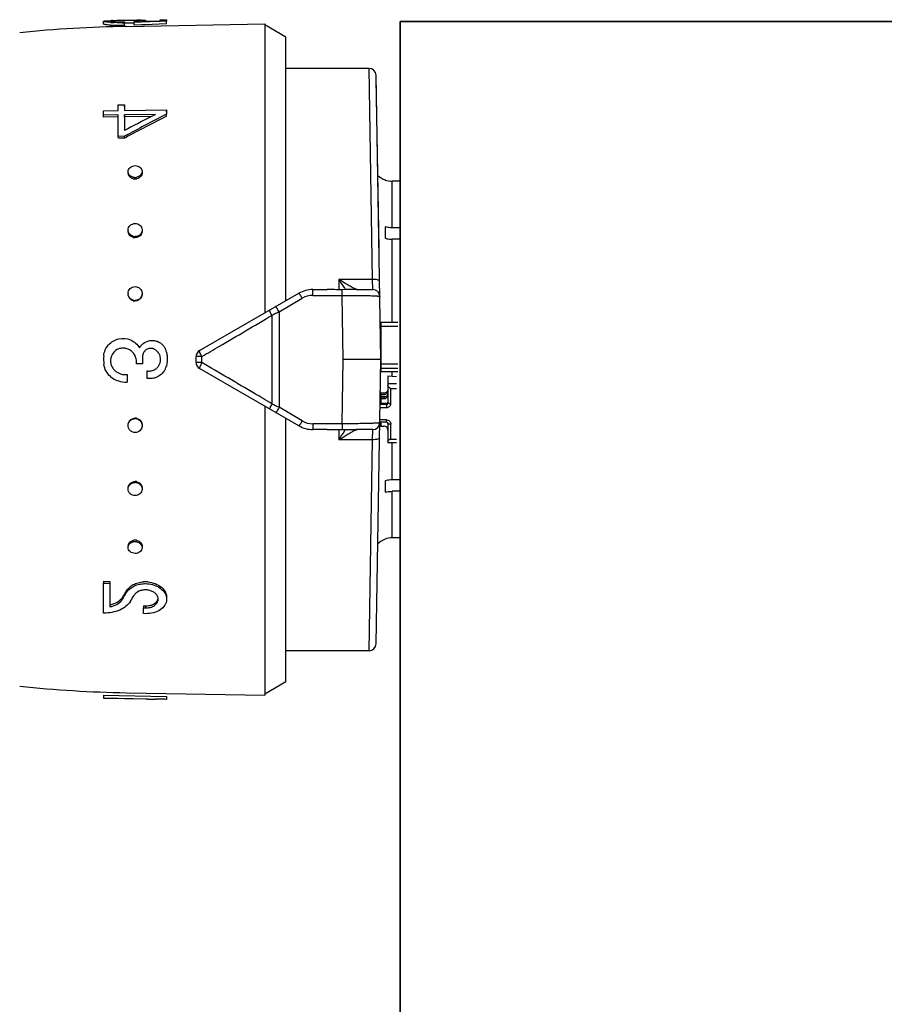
# Model space of a CAD drawing. Header units: millimetres. Extents: x 60394 to 199354, y 20895 to 166073.
# Tile 42 of 256: x 71826 to 71887, y 21610 to 21680. Entities that reach past the tile are written whole.
import ezdxf

# ---------------------------------------------------------------- set-up
doc = ezdxf.new("R2010")
doc.units = ezdxf.units.MM
doc.layers.add('UT_ZAŘÍZENÍ - OT', color=3, linetype='Continuous', lineweight=35)

msp = doc.modelspace()

# ---------------------------------------------------------------- linework, layer by layer
at = {"color": 0, "linetype": 'Continuous'}
for p, q in [((71831.7, 21679.977), (71831.696, 21680.177)), ((71832.333, 21680.223), (71832.348, 21680.224)), ((71832.348, 21680.224), (71832.36, 21680.224)), ((71832.349, 21680.164), (71832.348, 21680.21)), ((71833.262, 21680.237), (71833.14, 21680.235)), ((71833.186, 21680.138), (71833.186, 21680.075)), ((71833.19, 21679.876), (71833.186, 21680.075)), ((71833.263, 21680.037), (71833.188, 21680.036)), ((71833.874, 21680.044), (71833.843, 21680.044)), ((71833.872, 21680.104), (71833.872, 21680.157)), ((71834.302, 21680.12), (71833.872, 21680.104)), ((71833.875, 21679.905), (71833.872, 21680.104)), ((71834.096, 21680.177), (71834.095, 21680.241)), ((71834.389, 21680.123), (71834.302, 21680.12)), ((71834.384, 21680.172), (71834.686, 21680.181)), ((71835.68, 21680.168), (71834.389, 21680.123)), ((71834.533, 21680.176), (71834.533, 21680.191)), ((71834.686, 21680.181), (71835.746, 21680.215)), ((71834.696, 21680.235), (71834.697, 21680.182)), ((71835.747, 21680.171), (71835.68, 21680.168)), ((71835.746, 21680.283), (71836.196, 21680.291)), ((71835.746, 21680.215), (71835.746, 21680.283)), ((71836.196, 21680.186), (71835.747, 21680.171)), ((71836.196, 21680.291), (71836.196, 21680.186)), ((71836.199, 21679.987), (71836.196, 21680.186)), ((71833.332, 21679.813), (71843.2, 21679.986)), ((71834.392, 21679.924), (71833.875, 21679.905)), ((71834.65, 21679.933), (71834.392, 21679.924)), ((71836.199, 21679.987), (71834.65, 21679.933)), ((71843.2, 21679.986), (71843.2, 21659.341)), ((71844.7, 21679.046), (71843.2, 21679.912)), ((71844.7, 21660.207), (71844.7, 21679.046)), ((71850.646, 21676.812), (71844.7, 21676.812)), ((71850.8, 21667.748), (71850.646, 21676.812)), ((71851.5, 21656.012), (71851.145, 21676.321)), ((71851.361, 21663.946), (71851.15, 21676.071)), ((71831.696, 21673.788), (71832.746, 21673.801)), ((71831.696, 21673.477), (71831.696, 21673.788)), ((71832.746, 21674.207), (71833.196, 21674.213)), ((71832.746, 21673.801), (71832.746, 21674.207)), ((71833.196, 21674.213), (71833.196, 21673.807)), ((71833.2, 21674.062), (71833.196, 21674.213)), ((71833.196, 21673.807), (71836.196, 21673.846)), ((71836.196, 21673.846), (71836.196, 21673.534)), ((71836.199, 21673.699), (71836.196, 21673.846)), ((71832.746, 21673.49), (71831.696, 21673.477)), ((71831.7, 21673.333), (71831.696, 21673.477)), ((71832.75, 21673.346), (71831.7, 21673.333)), ((71832.746, 21671.958), (71832.746, 21673.49)), ((71835.41, 21673.524), (71833.196, 21673.496)), ((71833.196, 21673.496), (71833.196, 21672.377)), ((71833.2, 21673.352), (71833.196, 21673.496)), ((71835.117, 21673.376), (71833.2, 21673.352)), ((71833.2, 21673.352), (71833.2, 21672.494)), ((71835.355, 21673.496), (71835.41, 21673.524)), ((71836.196, 21673.534), (71836.14, 21673.506)), ((71836.199, 21673.39), (71836.196, 21673.534)), ((71833.196, 21671.963), (71832.746, 21671.958)), ((71832.75, 21671.827), (71832.746, 21671.958)), ((71833.2, 21671.832), (71832.75, 21671.827)), ((71833.2, 21671.832), (71833.196, 21671.963)), ((71833.252, 21671.86), (71833.2, 21671.832)), ((71851.8, 21668.848), (71851.8, 21668.835)), ((71852.3, 21665.425), (71852.3, 21668.749)), ((71852.87, 21668.749), (71852.3, 21668.749)), ((71850.902, 21661.737), (71850.8, 21667.748)), ((71851.8, 21665.486), (71851.8, 21664.672)), ((71852.918, 21665.425), (71852.3, 21665.425)), ((71852.3, 21658.686), (71852.3, 21664.612)), ((71852.925, 21664.612), (71852.3, 21664.612)), ((71848.5, 21661.737), (71848.5, 21661.003)), ((71850.902, 21661.737), (71848.5, 21661.737)), ((71850.921, 21661.012), (71850.902, 21661.737)), ((71838.55, 21656.656), (71845.63, 21660.744)), ((71844.234, 21659.424), (71845.88, 21660.392)), ((71846.63, 21660.597), (71846.63, 21661.012)), ((71846.63, 21661.012), (71847.657, 21661.012)), ((71846.63, 21660.597), (71848.728, 21660.597)), ((71848.728, 21660.597), (71848.727, 21661.004)), ((71848.8, 21656.012), (71848.728, 21660.597)), ((71849.764, 21661.012), (71850.921, 21661.012)), ((71843.713, 21659.168), (71843.713, 21652.856)), ((71844.234, 21659.424), (71844.234, 21652.6)), ((71851.5, 21658.686), (71851.5, 21655.164)), ((71851.5, 21658.686), (71852.7, 21658.686)), ((71851.5, 21658.402), (71852.7, 21658.402)), ((71838.3, 21655.8), (71838.3, 21656.223)), ((71838.713, 21655.796), (71838.713, 21656.227)), ((71834.486, 21655.709), (71834.036, 21655.709)), ((71848.728, 21651.427), (71848.8, 21656.012)), ((71851.5, 21656.012), (71848.8, 21656.012)), ((71851.145, 21635.703), (71851.5, 21656.012)), ((71851.5, 21655.706), (71852.7, 21655.706)), ((71851.5, 21655.391), (71852.7, 21655.391)), ((71833.376, 21654.94), (71833.376, 21654.406)), ((71834.806, 21654.668), (71834.806, 21655.203)), ((71845.63, 21651.28), (71838.55, 21655.367)), ((71851.5, 21655.164), (71852.7, 21655.164)), ((71852, 21654.837), (71852, 21652.914)), ((71852, 21654.837), (71852.6, 21654.804)), ((71852.3, 21654.821), (71852.3, 21655.164)), ((71852, 21654.306), (71852.6, 21654.306)), ((71851.454, 21653.397), (71851.46, 21653.72)), ((71851.502, 21653.394), (71851.454, 21653.397)), ((71851.454, 21653.363), (71851.863, 21653.363)), ((71851.5, 21653.608), (71851.5, 21653.363)), ((71851.7, 21653.608), (71851.5, 21653.608)), ((71851.5, 21653.51), (71851.7, 21653.51)), ((71851.5, 21653.315), (71851.5, 21652.874)), ((71851.7, 21653.315), (71851.5, 21653.315)), ((71851.7, 21653.608), (71851.7, 21653.51)), ((71851.7, 21653.315), (71851.7, 21653.218)), ((71852.2, 21652.875), (71852.2, 21653.954)), ((71852.2, 21653.954), (71852.6, 21653.954)), ((71843.2, 21652.683), (71843.2, 21632.038)), ((71845.88, 21651.631), (71844.234, 21652.6)), ((71851.44, 21652.581), (71851.9, 21652.581)), ((71851.444, 21652.816), (71851.9, 21652.816)), ((71851.5, 21652.972), (71851.447, 21652.972)), ((71851.5, 21653.168), (71851.45, 21653.168)), ((71851.5, 21653.218), (71851.7, 21653.218)), ((71851.9, 21652.874), (71851.5, 21652.874)), ((71851.9, 21652.874), (71851.9, 21652.581)), ((71844.7, 21632.978), (71844.7, 21651.817)), ((71846.63, 21651.427), (71846.63, 21651.012)), ((71848.728, 21651.427), (71846.63, 21651.427)), ((71848.728, 21651.427), (71848.727, 21651.019)), ((71851.9, 21651.537), (71851.422, 21651.537)), ((71851.9, 21651.698), (71851.425, 21651.698)), ((71851.5, 21651.537), (71851.5, 21651.256)), ((71851.5, 21651.256), (71851.7, 21651.256)), ((71851.9, 21651.537), (71851.9, 21651.698)), ((71852, 21651.443), (71852, 21650.089)), ((71852.2, 21650.325), (71852.2, 21651.404)), ((71847.657, 21651.012), (71846.63, 21651.012)), ((71848.5, 21651.021), (71848.5, 21650.287)), ((71850.921, 21651.012), (71849.764, 21651.012)), ((71850.902, 21650.287), (71850.921, 21651.012)), ((71850.902, 21650.287), (71848.5, 21650.287)), ((71850.8, 21644.276), (71850.902, 21650.287)), ((71852, 21650.089), (71852.6, 21650.089)), ((71852.2, 21650.325), (71852.6, 21650.325)), ((71852.3, 21647.412), (71852.3, 21650.089)), ((71851.8, 21647.351), (71851.8, 21646.538)), ((71852.925, 21647.412), (71852.3, 21647.412)), ((71852.3, 21643.275), (71852.3, 21646.599)), ((71852.918, 21646.599), (71852.3, 21646.599)), ((71850.646, 21635.212), (71850.8, 21644.276)), ((71851.8, 21643.189), (71851.8, 21643.176)), ((71852.87, 21643.275), (71852.3, 21643.275)), ((71851.245, 21641.397), (71851.26, 21642.259)), ((71831.7, 21640.171), (71831.696, 21640.04)), ((71831.696, 21637.897), (71831.696, 21640.04)), ((71831.696, 21640.04), (71832.146, 21640.034)), ((71831.7, 21640.171), (71832.15, 21640.166)), ((71832.15, 21640.166), (71832.146, 21640.034)), ((71832.146, 21640.034), (71832.146, 21638.346)), ((71833.293, 21639.435), (71833.322, 21639.482)), ((71833.322, 21639.482), (71833.318, 21639.344)), ((71833.067, 21639.059), (71833.063, 21638.918)), ((71833.177, 21639.106), (71833.205, 21639.154)), ((71834.549, 21638.414), (71834.546, 21638.268)), ((71834.546, 21637.86), (71834.546, 21638.268)), ((71834.546, 21638.268), (71834.696, 21638.266)), ((71834.696, 21637.858), (71834.546, 21637.86)), ((71834.549, 21638.414), (71834.699, 21638.412)), ((71834.699, 21638.412), (71834.696, 21638.266)), ((71850.646, 21635.212), (71844.7, 21635.212)), ((71844.7, 21632.978), (71843.2, 21632.112)), ((71833.332, 21632.21), (71843.2, 21632.038)), ((71831.7, 21632.026), (71831.696, 21631.826)), ((71831.696, 21631.814), (71831.696, 21631.826)), ((71831.696, 21631.826), (71836.196, 21631.748)), ((71834.846, 21631.76), (71831.696, 21631.814)), ((71831.7, 21632.026), (71836.199, 21631.947)), ((71834.846, 21631.756), (71834.846, 21631.76)), ((71834.846, 21631.756), (71835.409, 21631.746)), ((71836.199, 21631.947), (71836.196, 21631.748)), ((71836.199, 21631.937), (71836.196, 21631.737)), ((71836.196, 21631.748), (71836.196, 21631.737))]:
    msp.add_line(p, q, dxfattribs=at)
for centre, radius, start, end in [((71832.815, 21688.653), 8.577, 265.82558, 266.62577), ((71832.964, 21644.489), 35.74, 91.01238, 91.21551), ((71832.888, 21689.907), 9.833, 266.63176, 267.39596), ((71832.493, 21678.428), 1.789, 94.25337, 94.6326), ((71832.549, 21677.659), 2.559, 93.45872, 94.22835), ((71832.969, 21692.617), 12.544, 270.2757, 270.99142), ((71833.012, 21690.166), 10.03, 270.37671, 270.99382), ((71833.423, 21686.565), 6.424, 274.00652, 274.76218), ((71833.509, 21685.523), 5.379, 274.77014, 275.5791), ((71833.945, 21674.963), 5.28, 88.37447, 89.19799), ((71834.805, 21638.134), 42.126, 90.84632, 91.00332), ((71834.52, 21657.235), 23.023, 90.56986, 90.83886), ((71834.42, 21667.031), 13.227, 90.13111, 90.55891), ((71834.902, 21589.827), 90, 91, 95.86353), ((71832.816, 21688.504), 8.626, 265.85586, 266.65073), ((71832.889, 21689.775), 9.899, 266.65673, 267.41559), ((71850.646, 21676.312), 0.5, 1.00273, 90.00005), ((71883.485, 21579.572), 105.191, 116.74897, 118.55954), ((71883.029, 21578.909), 105.923, 116.89327, 118.06457), ((71883.221, 21579.195), 105.279, 116.52799, 118.3353), ((71880.117, 21584.596), 99.533, 116.72558, 116.87901), ((71833.789, 21669.332), 0.34, 181.83857, 189.22993), ((71833.942, 21669.602), 0.578, 257.40046, 263.77919), ((71833.945, 21669.499), 0.583, 257.43846, 263.79562), ((71833.941, 21669.591), 0.567, 263.76903, 270.51539), ((71833.944, 21669.489), 0.572, 263.78497, 270.51556), ((71833.94, 21669.601), 0.577, 270.61415, 283.65474), ((71833.943, 21669.499), 0.582, 270.61233, 283.61615), ((71834.12, 21669.341), 0.33, 0.0012, 1.80344), ((71852.3, 21670.262), 1.5, 226.64917, 250.52878), ((71852.302, 21670.258), 1.509, 250.58004, 269.92942), ((71833.861, 21665.261), 0.415, 180.00363, 182.62681), ((71833.945, 21665.325), 0.529, 255.90699, 262.90203), ((71833.948, 21665.257), 0.533, 255.94846, 262.92018), ((71833.943, 21665.311), 0.515, 262.89641, 270.33517), ((71833.947, 21665.242), 0.519, 262.91395, 270.33539), ((71834.032, 21665.192), 0.417, 351.68515, 359.95596), ((71869.283, 21674.259), 24.264, 211.06983, 212.81472), ((71865.326, 21671.714), 19.559, 212.83138, 213.19135), ((71833.917, 21660.727), 0.471, 180.01487, 185.18459), ((71846.63, 21659.012), 2, 90, 120), ((71846.631, 21659.118), 1.479, 90.0293, 120.51258), ((71850.921, 21660.512), 0.5, 0.9973, 89.99995), ((71833.947, 21660.737), 0.505, 254.94557, 262.29746), ((71833.951, 21660.706), 0.509, 254.989, 262.3166), ((71833.945, 21660.72), 0.488, 262.29512, 270.14263), ((71833.948, 21660.689), 0.492, 262.31359, 270.14288), ((71951.795, 21440.051), 244.324, 116.11937, 116.25551), ((71851.401, 21657.856), 0.0994, 313.59217, 359.98031), ((71851.4, 21657.868), 0.301, 284.00989, 289.44256), ((71833.093, 21655.949), 0.878, 79.26214, 86.10486), ((71833.083, 21655.9), 0.927, 73.07928, 79.21627), ((71835.055, 21656.234), 0.576, 71.25318, 78.39725), ((71835.135, 21656.311), 1.078, 27.84061, 34.02965), ((71835.14, 21656.313), 1.073, 21.6663, 27.84286), ((71834.358, 21656.012), 2.661, 174.20363, 187.38301), ((71833.079, 21655.862), 0.963, 41.07571, 50.01192), ((71833.073, 21655.858), 0.97, 32.46127, 41.04427), ((71836.782, 21656.012), 2.316, 172.81682, 187.51949), ((71835.057, 21656.241), 0.569, 63.84048, 71.25521), ((71834.932, 21656.005), 0.836, 39.13046, 49.82845), ((71834.939, 21656.01), 0.828, 29.69129, 39.12926), ((71835.157, 21656.32), 1.054, 15.21143, 21.66816), ((71834.245, 21656.073), 1.999, 11.83461, 15.19202), ((71838.8, 21656.223), 0.5, 120, 180), ((71851.4, 21656.24), 0.3, 70.55401, 72.35353), ((71833.087, 21655.906), 0.893, 214.11402, 220.95302), ((71834.935, 21656.013), 0.831, 307.97112, 320.9467), ((71834.928, 21656.02), 0.841, 320.92395, 328.11089), ((71834.991, 21655.867), 1.23, 330.55262, 339.45926), ((71835.037, 21655.849), 1.181, 339.47291, 345.3977), ((71838.8, 21655.8), 0.5, 180, 240), ((71833.259, 21656.046), 1.644, 229.79423, 274.1007), ((71833.257, 21656.055), 1.119, 220.98571, 227.22441), ((71833.258, 21656.038), 1.104, 269.87405, 276.1358), ((71834.948, 21655.975), 0.785, 259.56156, 266.77563), ((71834.977, 21655.874), 1.247, 328.36326, 330.5708), ((71851.71, 21653.805), 0.29, 325.94596, 359.95559), ((71951.795, 21871.973), 244.324, 243.74449, 243.88063), ((71833.944, 21651.303), 0.489, 81.95126, 89.79291), ((71833.948, 21651.334), 0.493, 81.96974, 89.79318), ((71833.942, 21651.285), 0.507, 74.61727, 81.95392), ((71833.945, 21651.316), 0.51, 74.66061, 81.97306), ((71833.965, 21651.294), 0.481, 352.20997, 354.91531), ((71846.63, 21653.012), 2, 240, 270), ((71846.631, 21652.905), 1.479, 239.48743, 269.97069), ((71850.921, 21651.512), 0.5, 270, 359), ((71851.912, 21651.443), 0.0882, 0.03691, 8.66078), ((71869.204, 21637.814), 24.171, 147.18194, 148.9335), ((71865.668, 21640.087), 19.968, 146.8123, 147.16491), ((71833.943, 21646.712), 0.516, 82.18024, 89.60747), ((71833.946, 21646.78), 0.52, 82.19776, 89.60771), ((71833.94, 21646.695), 0.533, 75.22208, 82.18643), ((71833.944, 21646.763), 0.537, 75.26335, 82.20456), ((71833.789, 21642.692), 0.34, 170.77007, 178.16143), ((71833.941, 21642.426), 0.574, 89.52764, 102.6205), ((71833.945, 21642.528), 0.579, 90.47615, 102.57666), ((71833.944, 21642.544), 0.563, 89.46365, 90.42767), ((71833.941, 21642.431), 0.569, 82.70603, 89.43816), ((71833.944, 21642.533), 0.574, 82.72194, 89.43835), ((71833.939, 21642.416), 0.584, 76.3765, 82.71678), ((71833.942, 21642.519), 0.588, 76.41423, 82.73319), ((71852.3, 21641.762), 1.5, 109.47122, 133.35083), ((71852.302, 21641.765), 1.509, 90.07058, 109.41996), ((71834.12, 21642.682), 0.33, 358.19656, 359.9988), ((71834.677, 21638.188), 1.949, 89.34777, 93.68224), ((71834.676, 21638.156), 1.981, 84.74512, 89.3338), ((71795.124, 21662.246), 44.466, 328.57088, 328.85214), ((71793.772, 21663.063), 46.046, 328.85211, 329.1259), ((71792.924, 21663.231), 46.929, 329.13232, 329.40315), ((71834.186, 21638.83), 1.009, 142.68913, 149.33475), ((71834.281, 21638.757), 1.129, 136.6726, 142.69573), ((71832.198, 21639.606), 1.027, 315.49883, 321.71461), ((71832.276, 21639.544), 0.927, 321.71489, 328.50896), ((71794.646, 21662.2), 44.921, 328.78337, 329.0635), ((71795.392, 21662.127), 44.808, 328.5423, 329.17295), ((71835.138, 21638.888), 0.458, 358.60453, 6.96692), ((71831.762, 21640.216), 1.908, 281.62893, 285.76186), ((71850.646, 21635.712), 0.5, 270, 359), ((71834.902, 21722.197), 90, 264.13647, 269)]:
    msp.add_arc(centre, radius, start, end, dxfattribs=at)
at = {"color": 0, "linetype": 'Continuous', "extrusion": (0, 0, -1)}
for centre, major_axis, ratio, start_param, end_param in [((71852.2, 21654.189), (0, -0.235), 0.85043, 0, 1.570796), ((71852.2, 21650.168), (0.2, 0), 0.785695, 3.141593, 4.712389)]:
    msp.add_ellipse(centre, major_axis=major_axis, ratio=ratio, start_param=start_param, end_param=end_param, dxfattribs=at)
at = {"color": 0, "linetype": 'Continuous'}
for points, knots in [([(71831.696, 21680.177), (71831.696, 21680.18), (71831.704, 21680.186), (71831.711, 21680.189), (71831.716, 21680.19)], [0, 0, 0, 0, 0.34526, 1, 1, 1, 1]), ([(71832.19, 21680.099), (71832.121, 21680.104), (71832.023, 21680.113), (71831.901, 21680.127), (71831.83, 21680.137), (71831.775, 21680.147), (71831.733, 21680.157), (71831.71, 21680.164), (71831.696, 21680.173), (71831.696, 21680.177)], [0, 0, 0, 0, 0.415889, 0.585993, 0.728367, 0.841268, 0.923827, 0.975949, 1, 1, 1, 1]), ([(71831.716, 21680.19), (71831.72, 21680.191), (71831.74, 21680.197), (71831.76, 21680.2), (71831.776, 21680.202)], [0, 0, 0, 0, 0.194984, 1, 1, 1, 1]), ([(71831.776, 21680.202), (71831.832, 21680.209), (71831.976, 21680.215), (71832.119, 21680.219), (71832.206, 21680.221)], [0, 0, 0, 0, 0.393124, 1, 1, 1, 1]), ([(71832.348, 21680.21), (71832.333, 21680.209), (71832.307, 21680.207), (71832.274, 21680.202), (71832.253, 21680.198), (71832.241, 21680.194), (71832.239, 21680.191)], [0, 0, 0, 0, 0.402142, 0.703286, 0.901798, 1, 1, 1, 1]), ([(71832.239, 21680.191), (71832.239, 21680.191), (71832.239, 21680.19), (71832.239, 21680.19), (71832.239, 21680.189)], [0, 0, 0, 0, 0.519614, 1, 1, 1, 1]), ([(71832.239, 21680.189), (71832.239, 21680.188), (71832.244, 21680.184), (71832.26, 21680.178), (71832.298, 21680.17), (71832.36, 21680.162), (71832.409, 21680.158), (71832.438, 21680.155)], [0, 0, 0, 0, 0.026104, 0.078509, 0.271488, 0.580502, 1, 1, 1, 1]), ([(71833.14, 21680.235), (71833.001, 21680.233), (71832.752, 21680.227), (71832.503, 21680.22), (71832.394, 21680.214)], [0, 0, 0, 0, 0.5608, 1, 1, 1, 1]), ([(71832.438, 21680.155), (71832.481, 21680.152), (71832.694, 21680.138), (71832.908, 21680.135), (71833.078, 21680.136)], [0, 0, 0, 0, 0.202928, 1, 1, 1, 1]), ([(71833.03, 21680.073), (71832.978, 21680.073), (71832.782, 21680.073), (71832.586, 21680.078), (71832.441, 21680.084)], [0, 0, 0, 0, 0.261385, 1, 1, 1, 1]), ([(71833.841, 21680.243), (71833.796, 21680.243), (71833.604, 21680.243), (71833.411, 21680.24), (71833.262, 21680.237)], [0, 0, 0, 0, 0.228486, 1, 1, 1, 1]), ([(71833.843, 21680.044), (71833.798, 21680.043), (71833.605, 21680.043), (71833.412, 21680.04), (71833.263, 21680.037)], [0, 0, 0, 0, 0.228577, 1, 1, 1, 1]), ([(71834.019, 21680.242), (71834.005, 21680.243), (71833.946, 21680.243), (71833.886, 21680.243), (71833.841, 21680.243)], [0, 0, 0, 0, 0.229978, 1, 1, 1, 1]), ([(71834.032, 21680.17), (71834.07, 21680.174), (71834.136, 21680.181), (71834.211, 21680.192), (71834.256, 21680.201), (71834.279, 21680.207), (71834.292, 21680.212), (71834.298, 21680.217), (71834.298, 21680.219)], [0, 0, 0, 0, 0.416564, 0.727805, 0.840468, 0.923103, 0.975235, 1, 1, 1, 1]), ([(71834.206, 21680.236), (71834.198, 21680.237), (71834.161, 21680.239), (71834.124, 21680.24), (71834.095, 21680.241)], [0, 0, 0, 0, 0.216654, 1, 1, 1, 1]), ([(71834.274, 21680.229), (71834.27, 21680.23), (71834.247, 21680.233), (71834.224, 21680.235), (71834.206, 21680.236)], [0, 0, 0, 0, 0.191517, 1, 1, 1, 1]), ([(71834.298, 21680.219), (71834.298, 21680.222), (71834.288, 21680.227), (71834.28, 21680.228), (71834.274, 21680.229)], [0, 0, 0, 0, 0.306489, 1, 1, 1, 1]), ([(71834.533, 21680.191), (71834.522, 21680.19), (71834.472, 21680.182), (71834.423, 21680.176), (71834.384, 21680.172)], [0, 0, 0, 0, 0.219199, 1, 1, 1, 1]), ([(71834.39, 21680.258), (71834.405, 21680.258), (71834.457, 21680.258), (71834.509, 21680.257), (71834.546, 21680.256)], [0, 0, 0, 0, 0.28218, 1, 1, 1, 1]), ([(71834.696, 21680.235), (71834.696, 21680.23), (71834.678, 21680.222), (71834.65, 21680.213), (71834.597, 21680.202), (71834.556, 21680.195), (71834.533, 21680.191)], [0, 0, 0, 0, 0.080473, 0.272652, 0.58028, 1, 1, 1, 1]), ([(71834.546, 21680.256), (71834.557, 21680.256), (71834.59, 21680.254), (71834.623, 21680.252), (71834.646, 21680.249)], [0, 0, 0, 0, 0.312325, 1, 1, 1, 1]), ([(71834.646, 21680.249), (71834.659, 21680.248), (71834.675, 21680.246), (71834.691, 21680.241), (71834.696, 21680.237), (71834.696, 21680.235)], [0, 0, 0, 0, 0.708486, 0.898996, 1, 1, 1, 1]), ([(71832.192, 21679.9), (71832.123, 21679.905), (71832.025, 21679.914), (71831.904, 21679.928), (71831.833, 21679.938), (71831.778, 21679.947), (71831.737, 21679.957), (71831.713, 21679.965), (71831.7, 21679.973), (71831.7, 21679.977)], [0, 0, 0, 0, 0.416026, 0.586157, 0.728535, 0.841423, 0.923955, 0.976034, 1, 1, 1, 1]), ([(71833.19, 21679.876), (71833.125, 21679.875), (71832.876, 21679.873), (71832.626, 21679.877), (71832.443, 21679.886)], [0, 0, 0, 0, 0.261104, 1, 1, 1, 1]), ([(71833.446, 21669.432), (71833.445, 21669.488), (71833.471, 21669.604), (71833.583, 21669.748), (71833.751, 21669.841), (71833.88, 21669.864), (71833.946, 21669.865)], [0, 0, 0, 0, 0.229393, 0.470966, 0.729703, 1, 1, 1, 1]), ([(71833.946, 21669.865), (71834.01, 21669.865), (71834.135, 21669.846), (71834.299, 21669.762), (71834.413, 21669.628), (71834.444, 21669.517), (71834.446, 21669.463)], [0, 0, 0, 0, 0.270385, 0.528616, 0.769944, 1, 1, 1, 1]), ([(71834.446, 21669.463), (71834.447, 21669.415), (71834.429, 21669.316), (71834.375, 21669.231), (71834.342, 21669.194)], [0, 0, 0, 0, 0.488775, 1, 1, 1, 1]), ([(71833.55, 21669.186), (71833.519, 21669.22), (71833.469, 21669.297), (71833.448, 21669.388), (71833.446, 21669.432)], [0, 0, 0, 0, 0.509651, 1, 1, 1, 1]), ([(71833.819, 21668.931), (71833.729, 21668.951), (71833.561, 21669.03), (71833.467, 21669.195), (71833.454, 21669.278)], [0, 0, 0, 0, 0.524629, 1, 1, 1, 1]), ([(71833.816, 21669.038), (71833.79, 21669.044), (71833.692, 21669.073), (71833.601, 21669.13), (71833.55, 21669.186)], [0, 0, 0, 0, 0.260211, 1, 1, 1, 1]), ([(71834.342, 21669.194), (71834.325, 21669.175), (71834.25, 21669.104), (71834.152, 21669.059), (71834.076, 21669.04)], [0, 0, 0, 0, 0.24218, 1, 1, 1, 1]), ([(71834.449, 21669.341), (71834.449, 21669.249), (71834.364, 21669.053), (71834.18, 21668.957), (71834.08, 21668.933)], [0, 0, 0, 0, 0.47302, 1, 1, 1, 1]), ([(71833.446, 21665.261), (71833.446, 21665.322), (71833.474, 21665.446), (71833.585, 21665.602), (71833.752, 21665.704), (71833.881, 21665.729), (71833.946, 21665.729)], [0, 0, 0, 0, 0.241806, 0.488407, 0.741812, 1, 1, 1, 1]), ([(71833.514, 21665.028), (71833.504, 21665.044), (71833.468, 21665.111), (71833.449, 21665.186), (71833.447, 21665.242)], [0, 0, 0, 0, 0.253103, 1, 1, 1, 1]), ([(71833.946, 21665.729), (71834.069, 21665.73), (71834.263, 21665.663), (71834.411, 21665.465), (71834.443, 21665.346), (71834.446, 21665.287)], [0, 0, 0, 0, 0.507384, 0.755665, 1, 1, 1, 1]), ([(71834.446, 21665.287), (71834.448, 21665.236), (71834.438, 21665.168), (71834.414, 21665.104), (71834.407, 21665.089)], [0, 0, 0, 0, 0.747031, 1, 1, 1, 1]), ([(71852.3, 21665.425), (71852.257, 21665.425), (71852.089, 21665.43), (71851.922, 21665.455), (71851.8, 21665.486)], [0, 0, 0, 0, 0.252472, 1, 1, 1, 1]), ([(71833.819, 21664.739), (71833.727, 21664.762), (71833.554, 21664.857), (71833.467, 21665.035), (71833.454, 21665.125)], [0, 0, 0, 0, 0.510101, 1, 1, 1, 1]), ([(71833.816, 21664.812), (71833.754, 21664.827), (71833.635, 21664.88), (71833.546, 21664.975), (71833.514, 21665.028)], [0, 0, 0, 0, 0.506643, 1, 1, 1, 1]), ([(71834.407, 21665.089), (71834.378, 21665.022), (71834.285, 21664.9), (71834.148, 21664.832), (71834.076, 21664.813)], [0, 0, 0, 0, 0.492845, 1, 1, 1, 1]), ([(71834.445, 21665.132), (71834.432, 21665.041), (71834.345, 21664.862), (71834.172, 21664.765), (71834.08, 21664.741)], [0, 0, 0, 0, 0.489899, 1, 1, 1, 1]), ([(71851.8, 21664.672), (71851.84, 21664.662), (71852.005, 21664.627), (71852.173, 21664.612), (71852.3, 21664.612)], [0, 0, 0, 0, 0.247091, 1, 1, 1, 1]), ([(71849.621, 21661.076), (71849.537, 21661.116), (71849.36, 21661.209), (71848.984, 21661.425), (71848.695, 21661.607), (71848.5, 21661.737)], [0, 0, 0, 0, 0.213248, 0.460801, 1, 1, 1, 1]), ([(71851.402, 21661.608), (71851.402, 21661.617), (71851.393, 21661.64), (71851.36, 21661.663), (71851.313, 21661.685), (71851.224, 21661.713), (71851.084, 21661.733), (71850.966, 21661.738), (71850.902, 21661.737)], [0, 0, 0, 0, 0.054454, 0.124226, 0.220024, 0.341181, 0.645763, 1, 1, 1, 1]), ([(71833.446, 21660.727), (71833.446, 21660.853), (71833.554, 21661.117), (71833.819, 21661.222), (71833.946, 21661.223)], [0, 0, 0, 0, 0.49811, 1, 1, 1, 1]), ([(71833.946, 21661.223), (71834.067, 21661.223), (71834.317, 21661.132), (71834.434, 21660.891), (71834.444, 21660.772)], [0, 0, 0, 0, 0.501804, 1, 1, 1, 1]), ([(71849.699, 21661.04), (71849.693, 21661.043), (71849.667, 21661.054), (71849.641, 21661.066), (71849.621, 21661.076)], [0, 0, 0, 0, 0.229765, 1, 1, 1, 1]), ([(71849.73, 21661.028), (71849.728, 21661.029), (71849.717, 21661.033), (71849.707, 21661.037), (71849.699, 21661.04)], [0, 0, 0, 0, 0.235586, 1, 1, 1, 1]), ([(71849.789, 21661.012), (71849.781, 21661.012), (71849.761, 21661.017), (71849.742, 21661.023), (71849.73, 21661.028)], [0, 0, 0, 0, 0.393757, 1, 1, 1, 1]), ([(71833.819, 21660.214), (71833.736, 21660.237), (71833.579, 21660.323), (71833.49, 21660.479), (71833.467, 21660.561)], [0, 0, 0, 0, 0.50198, 1, 1, 1, 1]), ([(71833.816, 21660.249), (71833.743, 21660.269), (71833.604, 21660.34), (71833.514, 21660.468), (71833.485, 21660.537)], [0, 0, 0, 0, 0.50114, 1, 1, 1, 1]), ([(71834.428, 21660.601), (71834.406, 21660.519), (71834.317, 21660.362), (71834.159, 21660.273), (71834.076, 21660.25)], [0, 0, 0, 0, 0.49918, 1, 1, 1, 1]), ([(71834.445, 21660.628), (71834.432, 21660.533), (71834.348, 21660.346), (71834.173, 21660.241), (71834.08, 21660.215)], [0, 0, 0, 0, 0.498032, 1, 1, 1, 1]), ([(71845.88, 21660.392), (71845.86, 21660.412), (71845.828, 21660.46), (71845.794, 21660.534), (71845.755, 21660.597), (71845.717, 21660.648), (71845.686, 21660.69), (71845.661, 21660.721), (71845.646, 21660.737), (71845.633, 21660.746), (71845.63, 21660.744)], [0, 0, 0, 0, 0.198142, 0.388892, 0.560134, 0.707991, 0.828678, 0.918542, 0.975091, 1, 1, 1, 1]), ([(71848.727, 21661.004), (71848.548, 21661.002), (71848.191, 21661.003), (71847.834, 21661.012), (71847.657, 21661.012)], [0, 0, 0, 0, 0.502804, 1, 1, 1, 1]), ([(71849.764, 21661.012), (71849.684, 21661.012), (71849.338, 21661.011), (71848.993, 21661.007), (71848.727, 21661.004)], [0, 0, 0, 0, 0.230893, 1, 1, 1, 1]), ([(71848.728, 21660.597), (71848.904, 21660.598), (71849.249, 21660.598), (71849.749, 21660.595), (71850.21, 21660.589), (71850.56, 21660.582), (71850.808, 21660.574), (71850.964, 21660.568), (71851.099, 21660.562), (71851.21, 21660.555), (71851.298, 21660.547), (71851.362, 21660.54), (71851.4, 21660.533), (71851.416, 21660.527), (71851.421, 21660.522), (71851.421, 21660.521)], [0, 0, 0, 0, 0.195605, 0.383531, 0.55643, 0.707585, 0.773165, 0.831259, 0.881323, 0.92293, 0.955723, 0.979458, 0.994025, 0.997954, 1, 1, 1, 1]), ([(71844.234, 21659.424), (71844.204, 21659.474), (71844.161, 21659.545), (71844.105, 21659.635), (71844.068, 21659.69), (71844.038, 21659.735), (71844.014, 21659.767), (71843.997, 21659.785), (71843.989, 21659.793), (71843.985, 21659.794), (71843.984, 21659.793)], [0, 0, 0, 0, 0.387648, 0.559336, 0.708365, 0.829964, 0.920373, 0.976704, 0.992026, 1, 1, 1, 1]), ([(71838.713, 21656.227), (71839.129, 21656.472), (71840.795, 21657.452), (71842.462, 21658.432), (71843.713, 21659.168)], [0, 0, 0, 0, 0.249365, 1, 1, 1, 1]), ([(71843.713, 21659.168), (71843.687, 21659.214), (71843.65, 21659.283), (71843.607, 21659.37), (71843.582, 21659.425), (71843.563, 21659.47), (71843.551, 21659.505), (71843.546, 21659.527), (71843.546, 21659.541), (71843.55, 21659.543)], [0, 0, 0, 0, 0.389691, 0.560136, 0.707341, 0.827183, 0.916538, 0.973346, 1, 1, 1, 1]), ([(71831.71, 21656.281), (71831.725, 21656.423), (71831.8, 21656.705), (71832.106, 21657.193), (71832.757, 21657.585), (71833.513, 21657.51), (71833.997, 21657.197), (71834.183, 21656.973), (71834.256, 21656.85)], [0, 0, 0, 0, 0.125806, 0.251598, 0.500158, 0.748611, 0.874302, 1, 1, 1, 1]), ([(71833.152, 21656.825), (71833.069, 21656.83), (71832.899, 21656.818), (71832.581, 21656.702), (71832.327, 21656.453), (71832.204, 21656.136), (71832.178, 21655.881), (71832.224, 21655.629), (71832.3, 21655.475), (71832.348, 21655.405)], [0, 0, 0, 0, 0.124702, 0.249421, 0.497433, 0.62303, 0.748788, 0.874419, 1, 1, 1, 1]), ([(71834.256, 21656.85), (71834.344, 21657.002), (71834.6, 21657.265), (71835.038, 21657.394), (71835.39, 21657.362), (71835.641, 21657.272), (71835.862, 21657.122), (71835.979, 21656.987), (71836.029, 21656.914)], [0, 0, 0, 0, 0.249691, 0.498274, 0.623384, 0.748679, 0.874168, 1, 1, 1, 1]), ([(71835.171, 21656.798), (71835.094, 21656.814), (71834.932, 21656.814), (71834.711, 21656.714), (71834.547, 21656.535), (71834.494, 21656.38), (71834.484, 21656.301)], [0, 0, 0, 0, 0.248903, 0.498305, 0.748695, 1, 1, 1, 1]), ([(71834.036, 21655.709), (71834.053, 21655.824), (71834.043, 21656.061), (71833.954, 21656.281), (71833.892, 21656.379)], [0, 0, 0, 0, 0.500135, 1, 1, 1, 1]), ([(71835.642, 21655.576), (71835.681, 21655.638), (71835.742, 21655.775), (71835.775, 21655.996), (71835.75, 21656.218), (71835.695, 21656.357), (71835.658, 21656.421)], [0, 0, 0, 0, 0.249892, 0.499949, 0.75024, 1, 1, 1, 1]), ([(71836.202, 21656.483), (71836.218, 21656.406), (71836.264, 21656.097), (71836.239, 21655.778), (71836.18, 21655.551)], [0, 0, 0, 0, 0.250786, 1, 1, 1, 1]), ([(71838.713, 21656.227), (71838.685, 21656.227), (71838.631, 21656.227), (71838.552, 21656.227), (71838.482, 21656.226), (71838.421, 21656.226), (71838.377, 21656.225), (71838.348, 21656.225), (71838.331, 21656.225), (71838.318, 21656.224), (71838.308, 21656.224), (71838.304, 21656.223), (71838.3, 21656.224), (71838.3, 21656.223)], [0, 0, 0, 0, 0.203374, 0.394866, 0.56769, 0.716771, 0.837685, 0.88646, 0.926896, 0.958626, 0.981467, 0.99529, 1, 1, 1, 1]), ([(71838.713, 21656.227), (71838.684, 21656.279), (71838.634, 21656.374), (71838.576, 21656.502), (71838.547, 21656.591), (71838.54, 21656.637), (71838.545, 21656.654), (71838.55, 21656.656)], [0, 0, 0, 0, 0.377895, 0.69297, 0.905251, 0.965919, 1, 1, 1, 1]), ([(71832.198, 21654.79), (71832.068, 21654.9), (71831.849, 21655.171), (71831.74, 21655.501), (71831.719, 21655.67)], [0, 0, 0, 0, 0.49938, 1, 1, 1, 1]), ([(71838.713, 21655.796), (71838.685, 21655.796), (71838.631, 21655.797), (71838.552, 21655.797), (71838.482, 21655.797), (71838.421, 21655.798), (71838.377, 21655.798), (71838.348, 21655.799), (71838.331, 21655.799), (71838.318, 21655.8), (71838.308, 21655.799), (71838.304, 21655.801), (71838.3, 21655.8), (71838.3, 21655.8)], [0, 0, 0, 0, 0.203374, 0.394866, 0.56769, 0.716771, 0.837685, 0.88646, 0.926896, 0.958626, 0.981467, 0.99529, 1, 1, 1, 1]), ([(71838.713, 21655.796), (71838.684, 21655.745), (71838.634, 21655.649), (71838.576, 21655.521), (71838.547, 21655.433), (71838.54, 21655.386), (71838.545, 21655.37), (71838.55, 21655.367)], [0, 0, 0, 0, 0.377895, 0.69297, 0.905251, 0.965919, 1, 1, 1, 1]), ([(71843.713, 21652.856), (71843.295, 21653.102), (71841.628, 21654.081), (71839.962, 21655.062), (71838.713, 21655.796)], [0, 0, 0, 0, 0.250578, 1, 1, 1, 1]), ([(71832.497, 21655.233), (71832.599, 21655.139), (71832.839, 21654.987), (71833.118, 21654.934), (71833.256, 21654.934)], [0, 0, 0, 0, 0.500561, 1, 1, 1, 1]), ([(71836.038, 21655.22), (71835.976, 21655.119), (71835.821, 21654.933), (71835.515, 21654.736), (71835.166, 21654.64), (71834.923, 21654.646), (71834.806, 21654.668)], [0, 0, 0, 0, 0.249964, 0.499879, 0.749906, 1, 1, 1, 1]), ([(71834.904, 21655.191), (71835, 21655.186), (71835.196, 21655.209), (71835.371, 21655.3), (71835.446, 21655.359)], [0, 0, 0, 0, 0.50069, 1, 1, 1, 1]), ([(71852, 21653.902), (71852, 21653.864), (71851.984, 21653.786), (71851.917, 21653.688), (71851.818, 21653.623), (71851.739, 21653.608), (71851.7, 21653.608)], [0, 0, 0, 0, 0.247784, 0.496832, 0.747734, 1, 1, 1, 1]), ([(71851.7, 21653.51), (71851.749, 21653.51), (71851.847, 21653.534), (71851.923, 21653.602), (71851.95, 21653.642)], [0, 0, 0, 0, 0.501963, 1, 1, 1, 1]), ([(71852, 21653.609), (71852, 21653.571), (71851.984, 21653.493), (71851.917, 21653.396), (71851.818, 21653.33), (71851.739, 21653.315), (71851.7, 21653.315)], [0, 0, 0, 0, 0.247784, 0.496832, 0.747734, 1, 1, 1, 1]), ([(71851.7, 21653.218), (71851.739, 21653.218), (71851.818, 21653.233), (71851.917, 21653.298), (71851.984, 21653.396), (71852, 21653.474), (71852, 21653.512)], [0, 0, 0, 0, 0.252266, 0.503168, 0.752216, 1, 1, 1, 1]), ([(71843.713, 21652.856), (71843.687, 21652.809), (71843.65, 21652.741), (71843.607, 21652.654), (71843.582, 21652.599), (71843.563, 21652.554), (71843.551, 21652.518), (71843.546, 21652.497), (71843.546, 21652.483), (71843.55, 21652.481)], [0, 0, 0, 0, 0.389693, 0.560138, 0.707342, 0.827185, 0.916539, 0.973347, 1, 1, 1, 1]), ([(71844.234, 21652.6), (71844.204, 21652.55), (71844.161, 21652.478), (71844.105, 21652.389), (71844.068, 21652.333), (71844.038, 21652.289), (71844.014, 21652.257), (71843.997, 21652.238), (71843.989, 21652.231), (71843.985, 21652.23), (71843.984, 21652.23)], [0, 0, 0, 0, 0.387648, 0.559336, 0.708365, 0.829964, 0.920373, 0.976704, 0.992026, 1, 1, 1, 1]), ([(71851.9, 21652.874), (71851.912, 21652.874), (71851.936, 21652.879), (71851.967, 21652.897), (71851.99, 21652.925), (71851.997, 21652.948), (71851.999, 21652.959)], [0, 0, 0, 0, 0.251925, 0.502849, 0.751924, 1, 1, 1, 1]), ([(71851.9, 21652.816), (71851.913, 21652.816), (71851.939, 21652.821), (71851.972, 21652.843), (71851.995, 21652.875), (71852, 21652.901), (71852, 21652.914)], [0, 0, 0, 0, 0.252236, 0.503168, 0.752245, 1, 1, 1, 1]), ([(71851.9, 21652.581), (71851.939, 21652.581), (71852.018, 21652.596), (71852.117, 21652.661), (71852.184, 21652.759), (71852.2, 21652.837), (71852.2, 21652.875)], [0, 0, 0, 0, 0.252255, 0.503168, 0.752226, 1, 1, 1, 1]), ([(71852, 21652.914), (71852, 21652.911), (71852.003, 21652.906), (71852.009, 21652.902), (71852.019, 21652.897), (71852.035, 21652.891), (71852.06, 21652.886), (71852.09, 21652.881), (71852.137, 21652.876), (71852.174, 21652.875), (71852.2, 21652.875)], [0, 0, 0, 0, 0.040706, 0.069574, 0.105554, 0.199505, 0.321626, 0.468167, 0.634164, 1, 1, 1, 1]), ([(71833.946, 21650.801), (71833.878, 21650.801), (71833.74, 21650.831), (71833.567, 21650.952), (71833.46, 21651.133), (71833.442, 21651.272), (71833.448, 21651.339)], [0, 0, 0, 0, 0.25144, 0.501784, 0.751362, 1, 1, 1, 1]), ([(71833.467, 21651.463), (71833.49, 21651.545), (71833.579, 21651.7), (71833.736, 21651.787), (71833.819, 21651.809)], [0, 0, 0, 0, 0.49802, 1, 1, 1, 1]), ([(71833.485, 21651.486), (71833.514, 21651.556), (71833.604, 21651.683), (71833.743, 21651.755), (71833.816, 21651.774)], [0, 0, 0, 0, 0.49886, 1, 1, 1, 1]), ([(71834.442, 21651.229), (71834.434, 21651.171), (71834.396, 21651.056), (71834.283, 21650.914), (71834.126, 21650.823), (71834.006, 21650.801), (71833.946, 21650.801)], [0, 0, 0, 0, 0.249231, 0.498303, 0.748586, 1, 1, 1, 1]), ([(71834.076, 21651.774), (71834.159, 21651.751), (71834.317, 21651.662), (71834.406, 21651.505), (71834.428, 21651.422)], [0, 0, 0, 0, 0.50082, 1, 1, 1, 1]), ([(71834.08, 21651.808), (71834.173, 21651.783), (71834.348, 21651.678), (71834.432, 21651.491), (71834.445, 21651.396)], [0, 0, 0, 0, 0.501968, 1, 1, 1, 1]), ([(71845.88, 21651.631), (71845.859, 21651.611), (71845.828, 21651.563), (71845.794, 21651.489), (71845.755, 21651.426), (71845.717, 21651.375), (71845.686, 21651.334), (71845.661, 21651.303), (71845.646, 21651.286), (71845.633, 21651.278), (71845.63, 21651.28)], [0, 0, 0, 0, 0.198108, 0.388908, 0.560156, 0.708001, 0.828682, 0.918545, 0.975091, 1, 1, 1, 1]), ([(71851.421, 21651.503), (71851.421, 21651.501), (71851.416, 21651.497), (71851.4, 21651.491), (71851.362, 21651.484), (71851.298, 21651.476), (71851.21, 21651.469), (71851.099, 21651.462), (71850.964, 21651.455), (71850.808, 21651.449), (71850.56, 21651.442), (71850.21, 21651.435), (71849.749, 21651.429), (71849.249, 21651.426), (71848.904, 21651.426), (71848.728, 21651.427)], [0, 0, 0, 0, 0.002046, 0.005975, 0.020542, 0.044277, 0.07707, 0.118677, 0.168741, 0.226835, 0.292415, 0.44357, 0.616469, 0.804395, 1, 1, 1, 1]), ([(71852, 21650.962), (71852, 21651), (71851.984, 21651.078), (71851.917, 21651.176), (71851.818, 21651.241), (71851.739, 21651.256), (71851.7, 21651.256)], [0, 0, 0, 0, 0.247784, 0.496832, 0.747734, 1, 1, 1, 1]), ([(71851.9, 21651.698), (71851.939, 21651.698), (71852.018, 21651.683), (71852.117, 21651.617), (71852.184, 21651.52), (71852.2, 21651.442), (71852.2, 21651.404)], [0, 0, 0, 0, 0.252255, 0.503168, 0.752226, 1, 1, 1, 1]), ([(71851.9, 21651.537), (71851.912, 21651.537), (71851.937, 21651.533), (71851.968, 21651.514), (71851.99, 21651.488), (71851.997, 21651.467), (71851.999, 21651.456)], [0, 0, 0, 0, 0.26767, 0.525516, 0.768461, 1, 1, 1, 1]), ([(71852, 21651.443), (71852, 21651.44), (71852.003, 21651.435), (71852.009, 21651.431), (71852.019, 21651.426), (71852.035, 21651.42), (71852.06, 21651.414), (71852.09, 21651.41), (71852.137, 21651.405), (71852.174, 21651.404), (71852.2, 21651.404)], [0, 0, 0, 0, 0.040706, 0.069574, 0.105554, 0.199505, 0.321626, 0.468167, 0.634164, 1, 1, 1, 1]), ([(71847.657, 21651.012), (71847.834, 21651.012), (71848.191, 21651.02), (71848.548, 21651.021), (71848.727, 21651.019)], [0, 0, 0, 0, 0.497196, 1, 1, 1, 1]), ([(71848.5, 21650.287), (71848.695, 21650.416), (71848.984, 21650.598), (71849.36, 21650.814), (71849.537, 21650.908), (71849.621, 21650.948)], [0, 0, 0, 0, 0.539199, 0.786752, 1, 1, 1, 1]), ([(71848.727, 21651.019), (71848.819, 21651.018), (71849.164, 21651.015), (71849.51, 21651.012), (71849.764, 21651.012)], [0, 0, 0, 0, 0.264643, 1, 1, 1, 1]), ([(71849.621, 21650.948), (71849.65, 21650.962), (71849.701, 21650.985), (71849.753, 21651.005), (71849.775, 21651.01)], [0, 0, 0, 0, 0.595054, 1, 1, 1, 1]), ([(71849.775, 21651.01), (71849.777, 21651.01), (71849.781, 21651.011), (71849.786, 21651.012), (71849.789, 21651.012)], [0, 0, 0, 0, 0.289793, 1, 1, 1, 1]), ([(71851.402, 21650.416), (71851.402, 21650.406), (71851.393, 21650.384), (71851.36, 21650.36), (71851.313, 21650.338), (71851.224, 21650.311), (71851.084, 21650.29), (71850.966, 21650.286), (71850.902, 21650.287)], [0, 0, 0, 0, 0.054452, 0.124207, 0.219995, 0.341151, 0.645741, 1, 1, 1, 1]), ([(71833.447, 21646.781), (71833.449, 21646.837), (71833.468, 21646.913), (71833.504, 21646.979), (71833.514, 21646.995)], [0, 0, 0, 0, 0.746897, 1, 1, 1, 1]), ([(71833.454, 21646.899), (71833.467, 21646.988), (71833.554, 21647.167), (71833.727, 21647.261), (71833.819, 21647.284)], [0, 0, 0, 0, 0.489899, 1, 1, 1, 1]), ([(71833.514, 21646.995), (71833.546, 21647.049), (71833.635, 21647.143), (71833.754, 21647.196), (71833.816, 21647.212)], [0, 0, 0, 0, 0.493357, 1, 1, 1, 1]), ([(71834.076, 21647.21), (71834.148, 21647.191), (71834.285, 21647.124), (71834.378, 21647.001), (71834.407, 21646.935)], [0, 0, 0, 0, 0.507155, 1, 1, 1, 1]), ([(71834.08, 21647.283), (71834.172, 21647.259), (71834.345, 21647.162), (71834.432, 21646.982), (71834.445, 21646.892)], [0, 0, 0, 0, 0.510101, 1, 1, 1, 1]), ([(71852.3, 21647.412), (71852.257, 21647.412), (71852.089, 21647.407), (71851.922, 21647.382), (71851.8, 21647.351)], [0, 0, 0, 0, 0.252472, 1, 1, 1, 1]), ([(71833.946, 21646.294), (71833.879, 21646.295), (71833.747, 21646.321), (71833.577, 21646.428), (71833.467, 21646.591), (71833.444, 21646.719), (71833.447, 21646.781)], [0, 0, 0, 0, 0.258416, 0.511779, 0.758272, 1, 1, 1, 1]), ([(71834.446, 21646.737), (71834.443, 21646.678), (71834.411, 21646.558), (71834.263, 21646.361), (71834.069, 21646.293), (71833.946, 21646.294)], [0, 0, 0, 0, 0.244335, 0.492616, 1, 1, 1, 1]), ([(71834.407, 21646.935), (71834.414, 21646.919), (71834.438, 21646.856), (71834.448, 21646.787), (71834.446, 21646.737)], [0, 0, 0, 0, 0.252969, 1, 1, 1, 1]), ([(71851.8, 21646.538), (71851.84, 21646.548), (71852.005, 21646.584), (71852.173, 21646.599), (71852.3, 21646.599)], [0, 0, 0, 0, 0.247091, 1, 1, 1, 1]), ([(71833.446, 21642.592), (71833.448, 21642.636), (71833.469, 21642.726), (71833.519, 21642.804), (71833.55, 21642.838)], [0, 0, 0, 0, 0.490349, 1, 1, 1, 1]), ([(71833.454, 21642.746), (71833.467, 21642.828), (71833.561, 21642.994), (71833.729, 21643.073), (71833.819, 21643.093)], [0, 0, 0, 0, 0.475371, 1, 1, 1, 1]), ([(71833.55, 21642.838), (71833.567, 21642.856), (71833.642, 21642.926), (71833.74, 21642.969), (71833.816, 21642.986)], [0, 0, 0, 0, 0.241743, 1, 1, 1, 1]), ([(71834.076, 21642.983), (71834.102, 21642.977), (71834.201, 21642.946), (71834.291, 21642.887), (71834.342, 21642.83)], [0, 0, 0, 0, 0.259523, 1, 1, 1, 1]), ([(71834.08, 21643.091), (71834.18, 21643.067), (71834.364, 21642.971), (71834.449, 21642.774), (71834.449, 21642.682)], [0, 0, 0, 0, 0.52698, 1, 1, 1, 1]), ([(71834.342, 21642.83), (71834.375, 21642.793), (71834.429, 21642.708), (71834.447, 21642.609), (71834.446, 21642.561)], [0, 0, 0, 0, 0.511225, 1, 1, 1, 1]), ([(71833.946, 21642.159), (71833.88, 21642.16), (71833.751, 21642.183), (71833.583, 21642.276), (71833.471, 21642.419), (71833.445, 21642.536), (71833.446, 21642.592)], [0, 0, 0, 0, 0.270297, 0.529034, 0.770607, 1, 1, 1, 1]), ([(71834.446, 21642.561), (71834.444, 21642.507), (71834.413, 21642.396), (71834.299, 21642.262), (71834.135, 21642.178), (71834.01, 21642.158), (71833.946, 21642.159)], [0, 0, 0, 0, 0.230056, 0.471384, 0.729615, 1, 1, 1, 1]), ([(71833.322, 21639.482), (71833.436, 21639.673), (71833.718, 21639.911), (71834.166, 21640.082), (71834.421, 21640.125), (71834.552, 21640.133)], [0, 0, 0, 0, 0.464053, 0.726092, 1, 1, 1, 1]), ([(71833.46, 21639.532), (71833.607, 21639.688), (71833.901, 21639.869), (71834.337, 21639.987), (71834.576, 21640.006), (71834.696, 21640.005)], [0, 0, 0, 0, 0.473959, 0.733478, 1, 1, 1, 1]), ([(71834.696, 21640.005), (71834.864, 21640.003), (71835.195, 21639.957), (71835.639, 21639.769), (71835.983, 21639.483), (71836.125, 21639.233), (71836.163, 21639.106)], [0, 0, 0, 0, 0.276815, 0.541296, 0.783329, 1, 1, 1, 1]), ([(71834.858, 21640.129), (71835.038, 21640.112), (71835.385, 21640.032), (71835.826, 21639.78), (71836.128, 21639.426), (71836.202, 21639.137), (71836.199, 21639.002)], [0, 0, 0, 0, 0.285569, 0.551478, 0.78834, 1, 1, 1, 1]), ([(71835.542, 21639.108), (71835.511, 21639.172), (71835.418, 21639.295), (71835.224, 21639.433), (71834.986, 21639.526), (71834.724, 21639.564), (71834.459, 21639.543), (71834.148, 21639.448), (71833.946, 21639.294), (71833.869, 21639.165)], [0, 0, 0, 0, 0.110355, 0.232071, 0.363298, 0.500079, 0.636986, 0.768855, 1, 1, 1, 1]), ([(71833.614, 21638.743), (71833.531, 21638.607), (71833.299, 21638.355), (71832.839, 21638.088), (71832.29, 21637.928), (71831.897, 21637.895), (71831.696, 21637.897)], [0, 0, 0, 0, 0.219385, 0.461046, 0.724092, 1, 1, 1, 1]), ([(71832.15, 21638.492), (71832.227, 21638.508), (71832.51, 21638.584), (71832.78, 21638.733), (71832.93, 21638.886)], [0, 0, 0, 0, 0.269283, 1, 1, 1, 1]), ([(71832.28, 21638.379), (71832.445, 21638.426), (71832.746, 21638.555), (71832.985, 21638.789), (71833.063, 21638.918)], [0, 0, 0, 0, 0.53047, 1, 1, 1, 1]), ([(71834.696, 21638.266), (71834.81, 21638.264), (71835.032, 21638.29), (71835.325, 21638.414), (71835.537, 21638.615), (71835.594, 21638.793), (71835.596, 21638.876)], [0, 0, 0, 0, 0.288289, 0.554647, 0.788959, 1, 1, 1, 1]), ([(71836.196, 21638.861), (71836.194, 21638.792), (71836.171, 21638.651), (71836.046, 21638.381), (71835.744, 21638.097), (71835.256, 21637.897), (71834.887, 21637.856), (71834.696, 21637.858)], [0, 0, 0, 0, 0.104904, 0.212347, 0.445391, 0.711352, 1, 1, 1, 1]), ([(71834.699, 21638.412), (71834.779, 21638.411), (71834.937, 21638.424), (71835.219, 21638.5), (71835.409, 21638.622), (71835.492, 21638.729)], [0, 0, 0, 0, 0.273822, 0.536871, 1, 1, 1, 1]), ([(71835.492, 21638.729), (71835.504, 21638.745), (71835.55, 21638.81), (71835.58, 21638.886), (71835.591, 21638.944)], [0, 0, 0, 0, 0.259352, 1, 1, 1, 1]), ([(71835.592, 21638.943), (71835.591, 21638.957), (71835.581, 21639.014), (71835.562, 21639.069), (71835.542, 21639.108)], [0, 0, 0, 0, 0.245195, 1, 1, 1, 1]), ([(71836.163, 21639.106), (71836.168, 21639.086), (71836.189, 21639.006), (71836.197, 21638.923), (71836.196, 21638.861)], [0, 0, 0, 0, 0.254201, 1, 1, 1, 1]), ([(71836.196, 21631.737), (71836.043, 21631.74), (71835.781, 21631.743), (71835.518, 21631.745), (71835.409, 21631.746)], [0, 0, 0, 0, 0.581949, 1, 1, 1, 1])]:
    msp.add_open_spline(points, degree=3, knots=knots, dxfattribs=at)
for points in [[(71834.076, 21664.813), (71834.034, 21664.802), (71833.99, 21664.796), (71833.946, 21664.796)], [(71834.08, 21664.741), (71834.038, 21664.73), (71833.994, 21664.724), (71833.95, 21664.723)], [(71833.485, 21660.537), (71833.465, 21660.584), (71833.453, 21660.634), (71833.448, 21660.684)], [(71834.444, 21660.772), (71834.449, 21660.715), (71834.444, 21660.656), (71834.428, 21660.601)], [(71834.076, 21660.25), (71834.034, 21660.238), (71833.99, 21660.232), (71833.946, 21660.232)], [(71834.08, 21660.215), (71834.038, 21660.204), (71833.994, 21660.197), (71833.95, 21660.197)], [(71833.698, 21656.6), (71833.598, 21656.684), (71833.478, 21656.749), (71833.353, 21656.787)], [(71835.472, 21656.644), (71835.422, 21656.686), (71835.367, 21656.723), (71835.308, 21656.752)], [(71833.448, 21651.339), (71833.453, 21651.39), (71833.465, 21651.44), (71833.485, 21651.486)], [(71833.816, 21651.774), (71833.858, 21651.786), (71833.902, 21651.792), (71833.946, 21651.792)], [(71833.819, 21651.809), (71833.861, 21651.821), (71833.906, 21651.827), (71833.95, 21651.826)], [(71834.428, 21651.422), (71834.444, 21651.367), (71834.449, 21651.309), (71834.444, 21651.252)], [(71833.816, 21647.212), (71833.858, 21647.223), (71833.902, 21647.228), (71833.946, 21647.228)], [(71833.819, 21647.284), (71833.861, 21647.295), (71833.906, 21647.3), (71833.95, 21647.3)]]:
    msp.add_open_spline(points, degree=3, dxfattribs=at)
at = {"layer": 'UT_ZAŘÍZENÍ - OT', "linetype": 'Continuous'}
for p, q in [((71852.87, 21680.171), (71852.87, 21180.171)), ((73052.87, 21680.171), (71852.87, 21680.171))]:
    msp.add_line(p, q, dxfattribs=at)

doc.saveas('drawing.dxf')
